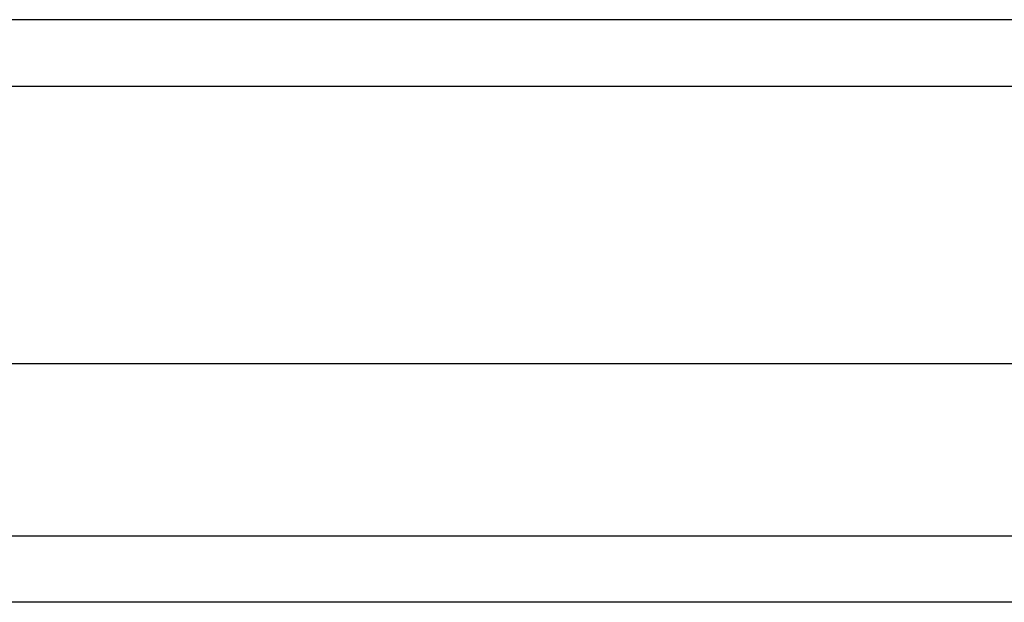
# Model space of a CAD drawing. Header units: inches. Extents: x 17 to 428, y 46 to 203.
# Tile 15 of 114: x 151.818 to 153.282, y 137.407 to 138.273. Entities that reach past the tile are written whole.
import ezdxf

# ---------------------------------------------------------------- set-up
doc = ezdxf.new("R2010")
doc.units = ezdxf.units.IN
doc.header["$MEASUREMENT"] = 0
doc.layers.add('Visible Edges(ANSI)', color=7, linetype='Continuous', lineweight=25)
doc.layers.add('Visible Tangent Edges(ANSI)', color=7, linetype='Continuous', lineweight=25)

msp = doc.modelspace()

# ---------------------------------------------------------------- linework, layer by layer
at = {"layer": 'Visible Edges(ANSI)'}
for p, q in [((190.7924, 138.2727), (148.9904, 138.2727)), ((190.1827, 137.7609), (149.6, 137.7609)), ((189.9942, 137.4066), (149.7885, 137.4066))]:
    msp.add_line(p, q, dxfattribs=at)
at = {"layer": 'Visible Tangent Edges(ANSI)'}
for p, q in [((148.9904, 138.1737), (190.7924, 138.1737)), ((149.6585, 137.5056), (190.1242, 137.5056))]:
    msp.add_line(p, q, dxfattribs=at)

doc.saveas('drawing.dxf')
